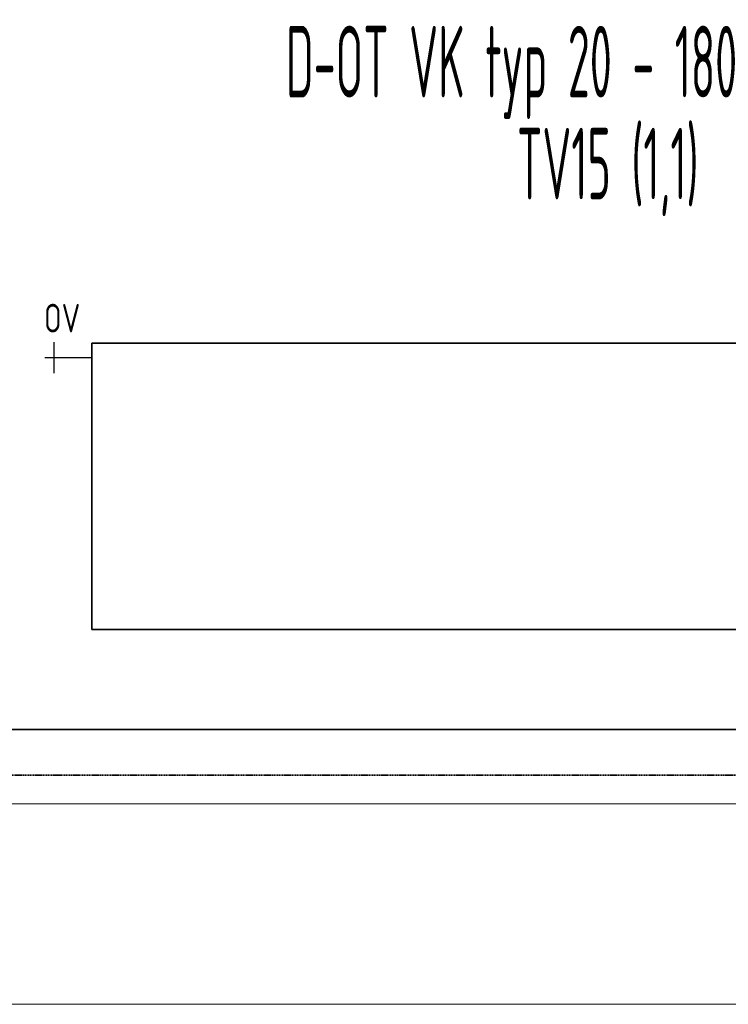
# Model space of a CAD drawing. Header units: millimetres. Extents: x 17747 to 112039, y -74980 to 446921.
# Tile 131 of 256: x 59242 to 60478, y -72260 to -70541. Entities that reach past the tile are written whole.
import ezdxf
from ezdxf.enums import TextEntityAlignment as Align

# ---------------------------------------------------------------- set-up
doc = ezdxf.new("R2010")
doc.units = ezdxf.units.MM
doc.linetypes.add('phl_thick', pattern=[0])
doc.linetypes.add('VERDECKT', pattern=[9.525, 6.35, -3.175])
for name, color, linetype, lineweight in [('JS_VYT_POPIS - OBECNĚ', 7, 'Continuous', 5), ('UT_SCHÉMA_POPIS', 7, 'VERDECKT', 5), ('UT_SCHÉMA_PŘÍVOD', 10, 'Continuous', 35), ('UT_SCHÉMA_SYMBOLY', 7, 'Continuous', 25), ('UT_SCHÉMA_ZPÁTEČKA', 172, 'VERDECKT', 35), ('UT_ZAŘÍZENÍ - OT', 3, 'Continuous', 35), ('VZT_50 POPIS - OBECNE', 7, 'Continuous', 5)]:
    doc.layers.add(name, color=color, linetype=linetype, lineweight=lineweight)
doc.styles.add('ISO 2.5', font='isocp.shx', dxfattribs={"width": 0.8, "height": 2.5})
doc.styles.add('VZT_POPIS', font='isocp.shx', dxfattribs={"width": 0.6, "height": 125})

msp = doc.modelspace()

# ---------------------------------------------------------------- linework, layer by layer
at = {"layer": 'UT_SCHÉMA_PŘÍVOD'}
msp.add_line((64468, -71780.3), (58768, -71780.3), dxfattribs=at)
at = {"layer": 'UT_SCHÉMA_SYMBOLY'}
for p, q in [((59302.1, -71158.1), (59302.1, -71104.1)), ((59286.1, -71131.1), (59368, -71131.1))]:
    msp.add_line(p, q, dxfattribs=at)
at = {"layer": 'UT_SCHÉMA_ZPÁTEČKA', "ltscale": 0.3}
msp.add_line((64548, -71860.3), (58818, -71860.3), dxfattribs=at)
at = {"layer": 'UT_ZAŘÍZENÍ - OT', "linetype": 'Continuous'}
for p, q in [((61168, -71106.1), (59368, -71106.1)), ((59368, -71106.1), (59368, -71606.1)), ((59368, -71606.1), (61168, -71606.1))]:
    msp.add_line(p, q, dxfattribs=at)
at = {"layer": 'VZT_50 POPIS - OBECNE', "linetype": 'phl_thick'}
for p, q in [((57168, -71910.3), (76932.8, -71910.3)), ((57168, -72260.3), (76932.8, -72260.3))]:
    msp.add_line(p, q, dxfattribs=at)

# ---------------------------------------------------------------- texts
at = {"layer": 'JS_VYT_POPIS - OBECNĚ', "style": 'VZT_POPIS', "width": 0.5}
for s, p in [('D-OT VK typ 20 - 1800*500 mm', (60268, -70614.5)), ('TV15 (1,1)', (60268, -70792.5))]:
    msp.add_text(s, height=125, dxfattribs=at).set_placement(p, align=Align.MIDDLE_CENTER)
at = {"layer": 'UT_SCHÉMA_POPIS', "style": 'ISO 2.5', "width": 0.8}
msp.add_text('OV', height=50, dxfattribs=at).set_placement((59284.5, -71062.3), align=Align.MIDDLE_LEFT)

doc.saveas('drawing.dxf')
